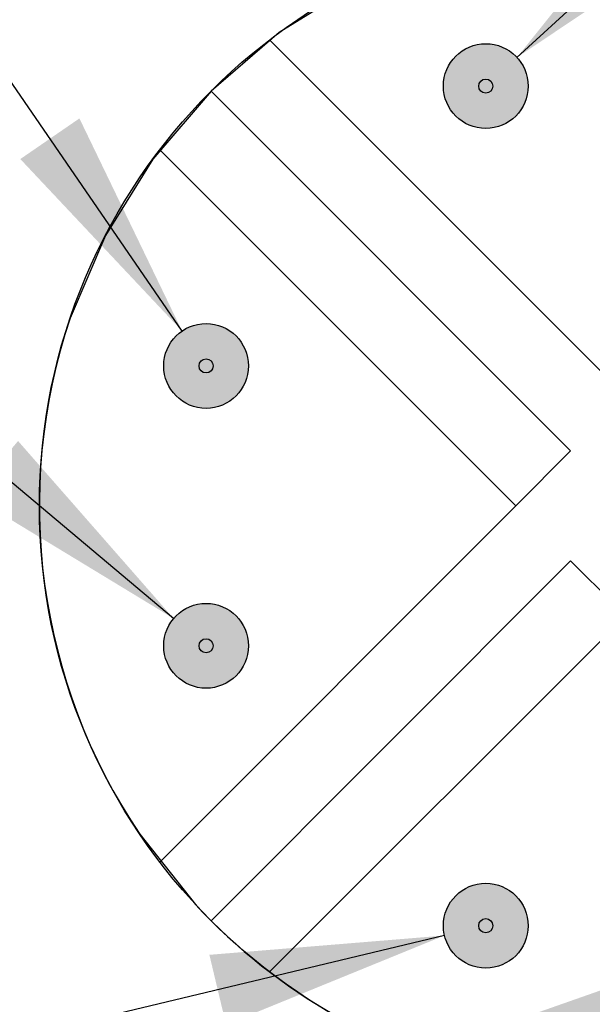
# Model space of a CAD drawing. Header units: millimetres. Extents: x 6 to 275, y 6 to 210.
# Tile 7 of 17: x 205 to 213, y 37 to 51. Entities that reach past the tile are written whole.
import ezdxf

# ---------------------------------------------------------------- set-up
doc = ezdxf.new("R2010")
doc.units = ezdxf.units.MM
doc.linetypes.add('SLD-Solid', pattern=[0])
doc.layers.add('DIMENSIONS', color=140, linetype='SLD-Solid', lineweight=25)
doc.layers.add('HATCH', color=6, linetype='SLD-Solid')
doc.layers.add('SLD-DEFPOINTS', color=7, linetype='Continuous')
doc.styles.add('SLDTEXTSTYLE0', font='TXT', dxfattribs={"width": 0.7})
doc.dimstyles.new('SLDDIMSTYLE5', dxfattribs={"dimtxt": 2.158008, "dimasz": 3.302, "dimexe": 0, "dimexo": 0.0625, "dimgap": 0.539502, "dimtad": 0, "dimtih": 1, "dimtoh": 1, "dimdec": 1, "dimlfac": 0.5, "dimrnd": 1e-09, "dimzin": 12, "dimdsep": 46, "dimtxsty": 'SLDTEXTSTYLE0', "dimsah": 1, "dimcen": 0, "dimadec": 0, "dimazin": 3, "dimtfac": 1, "dimtdec": 1, "dimtofl": 0, "dimtmove": 0, "dimatfit": 3, "dimfxl": 0, "dimfrac": 2, "dimtolj": 1, "dimtzin": 12, "dimarcsym": 0})

# ---------------------------------------------------------------- blocks, each defined once
blk = doc.blocks.new('_D_9')
at = {"layer": 'DIMENSIONS'}
for p, q in [((211.899, 50.632), (223.455, 61.233)), ((223.455, 61.233), (229.805, 61.233))]:
    blk.add_line(p, q, dxfattribs=at)
blk.add_solid([(211.899, 50.632), (214.676, 52.49), (213.989, 53.238)], dxfattribs=at)
at = {"layer": 'DIMENSIONS', "insert": (229.805, 62.246), "char_height": 2.117, "attachment_point": 1, "style": 'SLDTEXTSTYLE0'}
blk.add_mtext('4', dxfattribs=at)
blk = doc.blocks.new('_D_10')
at = {"layer": 'DIMENSIONS'}
for p, q in [((201.322, 55.244), (194.972, 55.244)), ((207.157, 46.761), (201.322, 55.244))]:
    blk.add_line(p, q, dxfattribs=at)
blk.add_solid([(207.157, 46.761), (205.704, 49.769), (204.867, 49.194)], dxfattribs=at)
at = {"layer": 'DIMENSIONS', "insert": (193.177, 56.258), "char_height": 2.117, "attachment_point": 1, "style": 'SLDTEXTSTYLE0'}
blk.add_mtext('5', dxfattribs=at)
blk = doc.blocks.new('_D_11')
at = {"layer": 'DIMENSIONS'}
for p, q in [((201.322, 47.49), (194.972, 47.49)), ((207.038, 42.693), (201.322, 47.49))]:
    blk.add_line(p, q, dxfattribs=at)
blk.add_solid([(207.038, 42.693), (204.835, 45.205), (204.182, 44.426)], dxfattribs=at)
at = {"layer": 'DIMENSIONS', "insert": (193.177, 48.504), "char_height": 2.117, "attachment_point": 1, "style": 'SLDTEXTSTYLE0'}
blk.add_mtext('6', dxfattribs=at)
blk = doc.blocks.new('_D_12')
at = {"layer": 'DIMENSIONS'}
for p, q in [((210.873, 38.208), (202.342, 36.17)), ((202.342, 36.17), (195.992, 36.17))]:
    blk.add_line(p, q, dxfattribs=at)
blk.add_solid([(210.873, 38.208), (207.544, 37.935), (207.78, 36.947)], dxfattribs=at)
at = {"layer": 'DIMENSIONS', "insert": (194.197, 37.184), "char_height": 2.117, "attachment_point": 1, "style": 'SLDTEXTSTYLE0'}
blk.add_mtext('7', dxfattribs=at)
blk = doc.blocks.new('_D_13')
at = {"layer": 'DIMENSIONS'}
for p, q in [((214.887, 38.065), (202.342, 31.371)), ((202.342, 31.371), (195.992, 31.371))]:
    blk.add_line(p, q, dxfattribs=at)
blk.add_solid([(214.887, 38.065), (211.735, 36.958), (212.213, 36.062)], dxfattribs=at)
at = {"layer": 'DIMENSIONS', "insert": (194.197, 32.385), "char_height": 2.117, "attachment_point": 1, "style": 'SLDTEXTSTYLE0'}
blk.add_mtext('8', dxfattribs=at)

msp = doc.modelspace()

# ---------------------------------------------------------------- hatches: boundary and pattern name
at = {"layer": 'HATCH'}
h = msp.add_hatch(color=256, dxfattribs=at)
h.paths.add_polyline_path([(211.557, 50.226), (211.557, 50.232), (211.556, 50.237), (211.556, 50.242), (211.555, 50.248), (211.553, 50.253), (211.552, 50.258), (211.55, 50.263), (211.548, 50.268), (211.546, 50.273), (211.543, 50.277), (211.54, 50.282), (211.537, 50.286), (211.534, 50.29), (211.53, 50.294), (211.527, 50.298), (211.523, 50.302), (211.519, 50.305), (211.514, 50.308), (211.51, 50.311), (211.505, 50.314), (211.501, 50.316), (211.496, 50.319), (211.491, 50.32), (211.486, 50.322), (211.481, 50.324), (211.476, 50.325), (211.47, 50.326), (211.465, 50.326), (211.46, 50.326), (211.454, 50.326), (211.449, 50.326), (211.444, 50.326), (211.438, 50.325), (211.433, 50.324), (211.428, 50.322), (211.423, 50.32), (211.418, 50.319), (211.413, 50.316), (211.409, 50.314), (211.404, 50.311), (211.399, 50.308), (211.395, 50.305), (211.391, 50.302), (211.387, 50.298), (211.383, 50.294), (211.38, 50.29), (211.377, 50.286), (211.374, 50.282), (211.371, 50.277), (211.368, 50.273), (211.366, 50.268), (211.364, 50.263), (211.362, 50.258), (211.36, 50.253), (211.359, 50.248), (211.358, 50.242), (211.358, 50.237), (211.357, 50.232), (211.357, 50.226), (211.357, 50.221), (211.358, 50.216), (211.358, 50.21), (211.359, 50.205), (211.36, 50.2), (211.362, 50.195), (211.364, 50.19), (211.366, 50.185), (211.368, 50.18), (211.371, 50.176), (211.374, 50.171), (211.377, 50.167), (211.38, 50.163), (211.383, 50.159), (211.387, 50.155), (211.391, 50.151), (211.395, 50.148), (211.399, 50.145), (211.404, 50.142), (211.409, 50.139), (211.413, 50.136), (211.418, 50.134), (211.423, 50.132), (211.428, 50.131), (211.433, 50.129), (211.438, 50.128), (211.444, 50.127), (211.449, 50.127), (211.454, 50.126), (211.46, 50.126), (211.465, 50.127), (211.47, 50.127), (211.476, 50.128), (211.481, 50.129), (211.486, 50.131), (211.491, 50.132), (211.496, 50.134), (211.501, 50.136), (211.505, 50.139), (211.51, 50.142), (211.514, 50.145), (211.519, 50.148), (211.523, 50.151), (211.527, 50.155), (211.53, 50.159), (211.534, 50.163), (211.537, 50.167), (211.54, 50.171), (211.543, 50.176), (211.546, 50.18), (211.548, 50.185), (211.55, 50.19), (211.552, 50.195), (211.553, 50.2), (211.555, 50.205), (211.556, 50.21), (211.556, 50.216), (211.557, 50.221)], flags=0)
h.paths.add_polyline_path([(212.054, 50.163), (212.056, 50.194), (212.057, 50.226), (212.056, 50.258), (212.054, 50.29), (212.049, 50.322), (212.043, 50.353), (212.036, 50.384), (212.027, 50.415), (212.016, 50.445), (212.003, 50.474), (211.989, 50.503), (211.974, 50.531), (211.957, 50.558), (211.939, 50.584), (211.919, 50.609), (211.898, 50.633), (211.876, 50.656), (211.852, 50.678), (211.827, 50.698), (211.802, 50.717), (211.775, 50.735), (211.748, 50.751), (211.719, 50.766), (211.69, 50.779), (211.661, 50.791), (211.63, 50.801), (211.599, 50.809), (211.568, 50.816), (211.537, 50.821), (211.505, 50.824), (211.473, 50.826), (211.441, 50.826), (211.409, 50.824), (211.377, 50.821), (211.346, 50.816), (211.315, 50.809), (211.284, 50.801), (211.253, 50.791), (211.224, 50.779), (211.195, 50.766), (211.166, 50.751), (211.139, 50.735), (211.112, 50.717), (211.086, 50.698), (211.062, 50.678), (211.038, 50.656), (211.016, 50.633), (210.995, 50.609), (210.975, 50.584), (210.957, 50.558), (210.94, 50.531), (210.925, 50.503), (210.911, 50.474), (210.898, 50.445), (210.887, 50.415), (210.878, 50.384), (210.871, 50.353), (210.865, 50.322), (210.86, 50.29), (210.858, 50.258), (210.857, 50.226), (210.858, 50.194), (210.86, 50.163), (210.865, 50.131), (210.871, 50.1), (210.878, 50.069), (210.887, 50.038), (210.898, 50.008), (210.911, 49.978), (210.925, 49.95), (210.94, 49.922), (210.957, 49.895), (210.975, 49.869), (210.995, 49.843), (211.016, 49.819), (211.038, 49.797), (211.062, 49.775), (211.086, 49.754), (211.112, 49.735), (211.139, 49.718), (211.166, 49.702), (211.195, 49.687), (211.224, 49.674), (211.253, 49.662), (211.284, 49.652), (211.315, 49.644), (211.346, 49.637), (211.377, 49.632), (211.409, 49.628), (211.441, 49.627), (211.473, 49.627), (211.505, 49.628), (211.537, 49.632), (211.568, 49.637), (211.599, 49.644), (211.63, 49.652), (211.661, 49.662), (211.69, 49.674), (211.719, 49.687), (211.748, 49.702), (211.775, 49.718), (211.802, 49.735), (211.827, 49.754), (211.852, 49.775), (211.876, 49.797), (211.898, 49.819), (211.919, 49.843), (211.939, 49.869), (211.957, 49.895), (211.974, 49.922), (211.989, 49.95), (212.003, 49.978), (212.016, 50.008), (212.027, 50.038), (212.036, 50.069), (212.043, 50.1), (212.049, 50.131)], flags=0)
for points in [[(211.556, 50.216), (211.557, 50.221), (211.557, 50.226), (211.557, 50.232), (211.556, 50.237), (211.556, 50.242), (211.555, 50.248), (211.553, 50.253), (211.552, 50.258), (211.55, 50.263), (211.548, 50.268), (211.546, 50.273), (211.543, 50.277), (211.54, 50.282), (211.537, 50.286), (211.534, 50.29), (211.53, 50.294), (211.527, 50.298), (211.523, 50.302), (211.519, 50.305), (211.514, 50.308), (211.51, 50.311), (211.505, 50.314), (211.501, 50.316), (211.496, 50.319), (211.491, 50.32), (211.486, 50.322), (211.481, 50.324), (211.476, 50.325), (211.47, 50.326), (211.465, 50.326), (211.46, 50.326), (211.454, 50.326), (211.449, 50.326), (211.444, 50.326), (211.438, 50.325), (211.433, 50.324), (211.428, 50.322), (211.423, 50.32), (211.418, 50.319), (211.413, 50.316), (211.409, 50.314), (211.404, 50.311), (211.399, 50.308), (211.395, 50.305), (211.391, 50.302), (211.387, 50.298), (211.383, 50.294), (211.38, 50.29), (211.377, 50.286), (211.374, 50.282), (211.371, 50.277), (211.368, 50.273), (211.366, 50.268), (211.364, 50.263), (211.362, 50.258), (211.36, 50.253), (211.359, 50.248), (211.358, 50.242), (211.358, 50.237), (211.357, 50.232), (211.357, 50.226), (211.357, 50.221), (211.358, 50.216), (211.358, 50.21), (211.359, 50.205), (211.36, 50.2), (211.362, 50.195), (211.364, 50.19), (211.366, 50.185), (211.368, 50.18), (211.371, 50.176), (211.374, 50.171), (211.377, 50.167), (211.38, 50.163), (211.383, 50.159), (211.387, 50.155), (211.391, 50.151), (211.395, 50.148), (211.399, 50.145), (211.404, 50.142), (211.409, 50.139), (211.413, 50.136), (211.418, 50.134), (211.423, 50.132), (211.428, 50.131), (211.433, 50.129), (211.438, 50.128), (211.444, 50.127), (211.449, 50.127), (211.454, 50.126), (211.46, 50.126), (211.465, 50.127), (211.47, 50.127), (211.476, 50.128), (211.481, 50.129), (211.486, 50.131), (211.491, 50.132), (211.496, 50.134), (211.501, 50.136), (211.505, 50.139), (211.51, 50.142), (211.514, 50.145), (211.519, 50.148), (211.523, 50.151), (211.527, 50.155), (211.53, 50.159), (211.534, 50.163), (211.537, 50.167), (211.54, 50.171), (211.543, 50.176), (211.546, 50.18), (211.548, 50.185), (211.55, 50.19), (211.552, 50.195), (211.553, 50.2), (211.555, 50.205), (211.556, 50.21)], [(207.597, 46.256), (207.597, 46.261), (207.597, 46.267), (207.597, 46.272), (207.597, 46.277), (207.596, 46.283), (207.595, 46.288), (207.594, 46.293), (207.592, 46.298), (207.59, 46.303), (207.588, 46.308), (207.586, 46.313), (207.583, 46.317), (207.581, 46.322), (207.577, 46.326), (207.574, 46.33), (207.571, 46.334), (207.567, 46.338), (207.563, 46.342), (207.559, 46.345), (207.555, 46.348), (207.55, 46.351), (207.546, 46.354), (207.541, 46.357), (207.536, 46.359), (207.531, 46.361), (207.526, 46.362), (207.521, 46.364), (207.516, 46.365), (207.51, 46.366), (207.505, 46.366), (207.5, 46.367), (207.495, 46.367), (207.489, 46.366), (207.484, 46.366), (207.479, 46.365), (207.473, 46.364), (207.468, 46.362), (207.463, 46.361), (207.458, 46.359), (207.453, 46.357), (207.449, 46.354), (207.444, 46.351), (207.44, 46.348), (207.435, 46.345), (207.431, 46.342), (207.427, 46.338), (207.424, 46.334), (207.42, 46.33), (207.417, 46.326), (207.414, 46.322), (207.411, 46.317), (207.408, 46.313), (207.406, 46.308), (207.404, 46.303), (207.402, 46.298), (207.401, 46.293), (207.399, 46.288), (207.398, 46.283), (207.398, 46.277), (207.397, 46.272), (207.397, 46.267), (207.397, 46.261), (207.398, 46.256), (207.398, 46.251), (207.399, 46.245), (207.401, 46.24), (207.402, 46.235), (207.404, 46.23), (207.406, 46.225), (207.408, 46.22), (207.411, 46.216), (207.414, 46.211), (207.417, 46.207), (207.42, 46.203), (207.424, 46.199), (207.427, 46.195), (207.431, 46.191), (207.435, 46.188), (207.44, 46.185), (207.444, 46.182), (207.449, 46.179), (207.453, 46.177), (207.458, 46.174), (207.463, 46.173), (207.468, 46.171), (207.473, 46.169), (207.479, 46.168), (207.484, 46.167), (207.489, 46.167), (207.495, 46.167), (207.5, 46.167), (207.505, 46.167), (207.51, 46.167), (207.516, 46.168), (207.521, 46.169), (207.526, 46.171), (207.531, 46.173), (207.536, 46.174), (207.541, 46.177), (207.546, 46.179), (207.55, 46.182), (207.555, 46.185), (207.559, 46.188), (207.563, 46.191), (207.567, 46.195), (207.571, 46.199), (207.574, 46.203), (207.577, 46.207), (207.581, 46.211), (207.583, 46.216), (207.586, 46.22), (207.588, 46.225), (207.59, 46.23), (207.592, 46.235), (207.594, 46.24), (207.595, 46.245), (207.596, 46.251)], [(207.597, 42.296), (207.597, 42.301), (207.597, 42.307), (207.597, 42.312), (207.597, 42.317), (207.596, 42.323), (207.595, 42.328), (207.594, 42.333), (207.592, 42.338), (207.59, 42.343), (207.588, 42.348), (207.586, 42.353), (207.583, 42.358), (207.581, 42.362), (207.577, 42.366), (207.574, 42.371), (207.571, 42.375), (207.567, 42.378), (207.563, 42.382), (207.559, 42.385), (207.555, 42.389), (207.55, 42.392), (207.546, 42.394), (207.541, 42.397), (207.536, 42.399), (207.531, 42.401), (207.526, 42.403), (207.521, 42.404), (207.516, 42.405), (207.51, 42.406), (207.505, 42.406), (207.5, 42.407), (207.495, 42.407), (207.489, 42.406), (207.484, 42.406), (207.479, 42.405), (207.473, 42.404), (207.468, 42.403), (207.463, 42.401), (207.458, 42.399), (207.453, 42.397), (207.449, 42.394), (207.444, 42.392), (207.44, 42.389), (207.435, 42.385), (207.431, 42.382), (207.427, 42.378), (207.424, 42.375), (207.42, 42.371), (207.417, 42.366), (207.414, 42.362), (207.411, 42.358), (207.408, 42.353), (207.406, 42.348), (207.404, 42.343), (207.402, 42.338), (207.401, 42.333), (207.399, 42.328), (207.398, 42.323), (207.398, 42.317), (207.397, 42.312), (207.397, 42.307), (207.397, 42.301), (207.398, 42.296), (207.398, 42.291), (207.399, 42.286), (207.401, 42.28), (207.402, 42.275), (207.404, 42.27), (207.406, 42.265), (207.408, 42.261), (207.411, 42.256), (207.414, 42.252), (207.417, 42.247), (207.42, 42.243), (207.424, 42.239), (207.427, 42.235), (207.431, 42.232), (207.435, 42.228), (207.44, 42.225), (207.444, 42.222), (207.449, 42.219), (207.453, 42.217), (207.458, 42.215), (207.463, 42.213), (207.468, 42.211), (207.473, 42.21), (207.479, 42.209), (207.484, 42.208), (207.489, 42.207), (207.495, 42.207), (207.5, 42.207), (207.505, 42.207), (207.51, 42.208), (207.516, 42.209), (207.521, 42.21), (207.526, 42.211), (207.531, 42.213), (207.536, 42.215), (207.541, 42.217), (207.546, 42.219), (207.55, 42.222), (207.555, 42.225), (207.559, 42.228), (207.563, 42.232), (207.567, 42.235), (207.571, 42.239), (207.574, 42.243), (207.577, 42.247), (207.581, 42.252), (207.583, 42.256), (207.586, 42.261), (207.588, 42.265), (207.59, 42.27), (207.592, 42.275), (207.594, 42.28), (207.595, 42.286), (207.596, 42.291)], [(211.556, 38.336), (211.557, 38.342), (211.557, 38.347), (211.557, 38.352), (211.556, 38.358), (211.556, 38.363), (211.555, 38.368), (211.553, 38.373), (211.552, 38.378), (211.55, 38.383), (211.548, 38.388), (211.546, 38.393), (211.543, 38.398), (211.54, 38.402), (211.537, 38.407), (211.534, 38.411), (211.53, 38.415), (211.527, 38.419), (211.523, 38.422), (211.519, 38.426), (211.514, 38.429), (211.51, 38.432), (211.505, 38.434), (211.501, 38.437), (211.496, 38.439), (211.491, 38.441), (211.486, 38.443), (211.481, 38.444), (211.476, 38.445), (211.47, 38.446), (211.465, 38.447), (211.46, 38.447), (211.454, 38.447), (211.449, 38.447), (211.444, 38.446), (211.438, 38.445), (211.433, 38.444), (211.428, 38.443), (211.423, 38.441), (211.418, 38.439), (211.413, 38.437), (211.409, 38.434), (211.404, 38.432), (211.399, 38.429), (211.395, 38.426), (211.391, 38.422), (211.387, 38.419), (211.383, 38.415), (211.38, 38.411), (211.377, 38.407), (211.374, 38.402), (211.371, 38.398), (211.368, 38.393), (211.366, 38.388), (211.364, 38.383), (211.362, 38.378), (211.36, 38.373), (211.359, 38.368), (211.358, 38.363), (211.358, 38.358), (211.357, 38.352), (211.357, 38.347), (211.357, 38.342), (211.358, 38.336), (211.358, 38.331), (211.359, 38.326), (211.36, 38.321), (211.362, 38.316), (211.364, 38.311), (211.366, 38.306), (211.368, 38.301), (211.371, 38.296), (211.374, 38.292), (211.377, 38.287), (211.38, 38.283), (211.383, 38.279), (211.387, 38.275), (211.391, 38.272), (211.395, 38.268), (211.399, 38.265), (211.404, 38.262), (211.409, 38.26), (211.413, 38.257), (211.418, 38.255), (211.423, 38.253), (211.428, 38.251), (211.433, 38.25), (211.438, 38.249), (211.444, 38.248), (211.449, 38.247), (211.454, 38.247), (211.46, 38.247), (211.465, 38.247), (211.47, 38.248), (211.476, 38.249), (211.481, 38.25), (211.486, 38.251), (211.491, 38.253), (211.496, 38.255), (211.501, 38.257), (211.505, 38.26), (211.51, 38.262), (211.514, 38.265), (211.519, 38.268), (211.523, 38.272), (211.527, 38.275), (211.53, 38.279), (211.534, 38.283), (211.537, 38.287), (211.54, 38.292), (211.543, 38.296), (211.546, 38.301), (211.548, 38.306), (211.55, 38.311), (211.552, 38.316), (211.553, 38.321), (211.555, 38.326), (211.556, 38.331)]]:
    msp.add_hatch(color=256, dxfattribs=at).paths.add_polyline_path(points, flags=0)
h = msp.add_hatch(color=256, dxfattribs=at)
h.paths.add_polyline_path([(207.597, 46.267), (207.597, 46.272), (207.597, 46.277), (207.596, 46.283), (207.595, 46.288), (207.594, 46.293), (207.592, 46.298), (207.59, 46.303), (207.588, 46.308), (207.586, 46.313), (207.583, 46.317), (207.581, 46.322), (207.577, 46.326), (207.574, 46.33), (207.571, 46.334), (207.567, 46.338), (207.563, 46.342), (207.559, 46.345), (207.555, 46.348), (207.55, 46.351), (207.546, 46.354), (207.541, 46.357), (207.536, 46.359), (207.531, 46.361), (207.526, 46.362), (207.521, 46.364), (207.516, 46.365), (207.51, 46.366), (207.505, 46.366), (207.5, 46.367), (207.495, 46.367), (207.489, 46.366), (207.484, 46.366), (207.479, 46.365), (207.473, 46.364), (207.468, 46.362), (207.463, 46.361), (207.458, 46.359), (207.453, 46.357), (207.449, 46.354), (207.444, 46.351), (207.44, 46.348), (207.435, 46.345), (207.431, 46.342), (207.427, 46.338), (207.424, 46.334), (207.42, 46.33), (207.417, 46.326), (207.414, 46.322), (207.411, 46.317), (207.408, 46.313), (207.406, 46.308), (207.404, 46.303), (207.402, 46.298), (207.401, 46.293), (207.399, 46.288), (207.398, 46.283), (207.398, 46.277), (207.397, 46.272), (207.397, 46.267), (207.397, 46.261), (207.398, 46.256), (207.398, 46.251), (207.399, 46.245), (207.401, 46.24), (207.402, 46.235), (207.404, 46.23), (207.406, 46.225), (207.408, 46.22), (207.411, 46.216), (207.414, 46.211), (207.417, 46.207), (207.42, 46.203), (207.424, 46.199), (207.427, 46.195), (207.431, 46.191), (207.435, 46.188), (207.44, 46.185), (207.444, 46.182), (207.449, 46.179), (207.453, 46.177), (207.458, 46.174), (207.463, 46.173), (207.468, 46.171), (207.473, 46.169), (207.479, 46.168), (207.484, 46.167), (207.489, 46.167), (207.495, 46.167), (207.5, 46.167), (207.505, 46.167), (207.51, 46.167), (207.516, 46.168), (207.521, 46.169), (207.526, 46.171), (207.531, 46.173), (207.536, 46.174), (207.541, 46.177), (207.546, 46.179), (207.55, 46.182), (207.555, 46.185), (207.559, 46.188), (207.563, 46.191), (207.567, 46.195), (207.571, 46.199), (207.574, 46.203), (207.577, 46.207), (207.581, 46.211), (207.583, 46.216), (207.586, 46.22), (207.588, 46.225), (207.59, 46.23), (207.592, 46.235), (207.594, 46.24), (207.595, 46.245), (207.596, 46.251), (207.597, 46.256), (207.597, 46.261)], flags=0)
h.paths.add_polyline_path([(208.094, 46.203), (208.096, 46.235), (208.097, 46.267), (208.096, 46.299), (208.094, 46.33), (208.09, 46.362), (208.084, 46.393), (208.076, 46.424), (208.067, 46.455), (208.056, 46.485), (208.044, 46.515), (208.03, 46.543), (208.014, 46.571), (207.997, 46.598), (207.979, 46.624), (207.959, 46.65), (207.938, 46.674), (207.916, 46.696), (207.892, 46.718), (207.868, 46.739), (207.842, 46.758), (207.815, 46.775), (207.788, 46.791), (207.76, 46.806), (207.73, 46.819), (207.701, 46.831), (207.67, 46.841), (207.64, 46.849), (207.608, 46.856), (207.577, 46.861), (207.545, 46.865), (207.513, 46.866), (207.481, 46.866), (207.449, 46.865), (207.418, 46.861), (207.386, 46.856), (207.355, 46.849), (207.324, 46.841), (207.294, 46.831), (207.264, 46.819), (207.235, 46.806), (207.206, 46.791), (207.179, 46.775), (207.152, 46.758), (207.127, 46.739), (207.102, 46.718), (207.079, 46.696), (207.056, 46.674), (207.035, 46.65), (207.016, 46.624), (206.997, 46.598), (206.98, 46.571), (206.965, 46.543), (206.951, 46.515), (206.938, 46.485), (206.928, 46.455), (206.918, 46.424), (206.911, 46.393), (206.905, 46.362), (206.901, 46.33), (206.898, 46.299), (206.897, 46.267), (206.898, 46.235), (206.901, 46.203), (206.905, 46.171), (206.911, 46.14), (206.918, 46.109), (206.928, 46.078), (206.938, 46.048), (206.951, 46.019), (206.965, 45.99), (206.98, 45.962), (206.997, 45.935), (207.016, 45.909), (207.035, 45.884), (207.056, 45.86), (207.079, 45.837), (207.102, 45.815), (207.127, 45.795), (207.152, 45.776), (207.179, 45.758), (207.206, 45.742), (207.235, 45.727), (207.264, 45.714), (207.294, 45.702), (207.324, 45.692), (207.355, 45.684), (207.386, 45.677), (207.418, 45.672), (207.449, 45.669), (207.481, 45.667), (207.513, 45.667), (207.545, 45.669), (207.577, 45.672), (207.608, 45.677), (207.64, 45.684), (207.67, 45.692), (207.701, 45.702), (207.73, 45.714), (207.76, 45.727), (207.788, 45.742), (207.815, 45.758), (207.842, 45.776), (207.868, 45.795), (207.892, 45.815), (207.916, 45.837), (207.938, 45.86), (207.959, 45.884), (207.979, 45.909), (207.997, 45.935), (208.014, 45.962), (208.03, 45.99), (208.044, 46.019), (208.056, 46.048), (208.067, 46.078), (208.076, 46.109), (208.084, 46.14), (208.09, 46.171)], flags=0)
h = msp.add_hatch(color=256, dxfattribs=at)
h.paths.add_polyline_path([(207.597, 42.307), (207.597, 42.312), (207.597, 42.317), (207.596, 42.323), (207.595, 42.328), (207.594, 42.333), (207.592, 42.338), (207.59, 42.343), (207.588, 42.348), (207.586, 42.353), (207.583, 42.358), (207.581, 42.362), (207.577, 42.366), (207.574, 42.371), (207.571, 42.375), (207.567, 42.378), (207.563, 42.382), (207.559, 42.385), (207.555, 42.389), (207.55, 42.392), (207.546, 42.394), (207.541, 42.397), (207.536, 42.399), (207.531, 42.401), (207.526, 42.403), (207.521, 42.404), (207.516, 42.405), (207.51, 42.406), (207.505, 42.406), (207.5, 42.407), (207.495, 42.407), (207.489, 42.406), (207.484, 42.406), (207.479, 42.405), (207.473, 42.404), (207.468, 42.403), (207.463, 42.401), (207.458, 42.399), (207.453, 42.397), (207.449, 42.394), (207.444, 42.392), (207.44, 42.389), (207.435, 42.385), (207.431, 42.382), (207.427, 42.378), (207.424, 42.375), (207.42, 42.371), (207.417, 42.366), (207.414, 42.362), (207.411, 42.358), (207.408, 42.353), (207.406, 42.348), (207.404, 42.343), (207.402, 42.338), (207.401, 42.333), (207.399, 42.328), (207.398, 42.323), (207.398, 42.317), (207.397, 42.312), (207.397, 42.307), (207.397, 42.301), (207.398, 42.296), (207.398, 42.291), (207.399, 42.286), (207.401, 42.28), (207.402, 42.275), (207.404, 42.27), (207.406, 42.265), (207.408, 42.261), (207.411, 42.256), (207.414, 42.252), (207.417, 42.247), (207.42, 42.243), (207.424, 42.239), (207.427, 42.235), (207.431, 42.232), (207.435, 42.228), (207.44, 42.225), (207.444, 42.222), (207.449, 42.219), (207.453, 42.217), (207.458, 42.215), (207.463, 42.213), (207.468, 42.211), (207.473, 42.21), (207.479, 42.209), (207.484, 42.208), (207.489, 42.207), (207.495, 42.207), (207.5, 42.207), (207.505, 42.207), (207.51, 42.208), (207.516, 42.209), (207.521, 42.21), (207.526, 42.211), (207.531, 42.213), (207.536, 42.215), (207.541, 42.217), (207.546, 42.219), (207.55, 42.222), (207.555, 42.225), (207.559, 42.228), (207.563, 42.232), (207.567, 42.235), (207.571, 42.239), (207.574, 42.243), (207.577, 42.247), (207.581, 42.252), (207.583, 42.256), (207.586, 42.261), (207.588, 42.265), (207.59, 42.27), (207.592, 42.275), (207.594, 42.28), (207.595, 42.286), (207.596, 42.291), (207.597, 42.296), (207.597, 42.301)], flags=0)
h.paths.add_polyline_path([(208.094, 42.243), (208.096, 42.275), (208.097, 42.307), (208.096, 42.339), (208.094, 42.371), (208.09, 42.402), (208.084, 42.434), (208.076, 42.465), (208.067, 42.495), (208.056, 42.525), (208.044, 42.555), (208.03, 42.583), (208.014, 42.611), (207.997, 42.638), (207.979, 42.665), (207.959, 42.69), (207.938, 42.714), (207.916, 42.737), (207.892, 42.758), (207.868, 42.779), (207.842, 42.798), (207.815, 42.815), (207.788, 42.832), (207.76, 42.846), (207.73, 42.86), (207.701, 42.871), (207.67, 42.881), (207.64, 42.89), (207.608, 42.896), (207.577, 42.901), (207.545, 42.905), (207.513, 42.907), (207.481, 42.907), (207.449, 42.905), (207.418, 42.901), (207.386, 42.896), (207.355, 42.89), (207.324, 42.881), (207.294, 42.871), (207.264, 42.86), (207.235, 42.846), (207.206, 42.832), (207.179, 42.815), (207.152, 42.798), (207.127, 42.779), (207.102, 42.758), (207.079, 42.737), (207.056, 42.714), (207.035, 42.69), (207.016, 42.665), (206.997, 42.638), (206.98, 42.611), (206.965, 42.583), (206.951, 42.555), (206.938, 42.525), (206.928, 42.495), (206.918, 42.465), (206.911, 42.434), (206.905, 42.402), (206.901, 42.371), (206.898, 42.339), (206.897, 42.307), (206.898, 42.275), (206.901, 42.243), (206.905, 42.211), (206.911, 42.18), (206.918, 42.149), (206.928, 42.118), (206.938, 42.088), (206.951, 42.059), (206.965, 42.03), (206.98, 42.002), (206.997, 41.975), (207.016, 41.949), (207.035, 41.924), (207.056, 41.9), (207.079, 41.877), (207.102, 41.855), (207.127, 41.835), (207.152, 41.816), (207.179, 41.798), (207.206, 41.782), (207.235, 41.767), (207.264, 41.754), (207.294, 41.742), (207.324, 41.732), (207.355, 41.724), (207.386, 41.717), (207.418, 41.712), (207.449, 41.709), (207.481, 41.707), (207.513, 41.707), (207.545, 41.709), (207.577, 41.712), (207.608, 41.717), (207.64, 41.724), (207.67, 41.732), (207.701, 41.742), (207.73, 41.754), (207.76, 41.767), (207.788, 41.782), (207.815, 41.798), (207.842, 41.816), (207.868, 41.835), (207.892, 41.855), (207.916, 41.877), (207.938, 41.9), (207.959, 41.924), (207.979, 41.949), (207.997, 41.975), (208.014, 42.002), (208.03, 42.03), (208.044, 42.059), (208.056, 42.088), (208.067, 42.118), (208.076, 42.149), (208.084, 42.18), (208.09, 42.211)], flags=0)
h = msp.add_hatch(color=256, dxfattribs=at)
h.paths.add_polyline_path([(211.557, 38.347), (211.557, 38.352), (211.556, 38.358), (211.556, 38.363), (211.555, 38.368), (211.553, 38.373), (211.552, 38.378), (211.55, 38.383), (211.548, 38.388), (211.546, 38.393), (211.543, 38.398), (211.54, 38.402), (211.537, 38.407), (211.534, 38.411), (211.53, 38.415), (211.527, 38.419), (211.523, 38.422), (211.519, 38.426), (211.514, 38.429), (211.51, 38.432), (211.505, 38.434), (211.501, 38.437), (211.496, 38.439), (211.491, 38.441), (211.486, 38.443), (211.481, 38.444), (211.476, 38.445), (211.47, 38.446), (211.465, 38.447), (211.46, 38.447), (211.454, 38.447), (211.449, 38.447), (211.444, 38.446), (211.438, 38.445), (211.433, 38.444), (211.428, 38.443), (211.423, 38.441), (211.418, 38.439), (211.413, 38.437), (211.409, 38.434), (211.404, 38.432), (211.399, 38.429), (211.395, 38.426), (211.391, 38.422), (211.387, 38.419), (211.383, 38.415), (211.38, 38.411), (211.377, 38.407), (211.374, 38.402), (211.371, 38.398), (211.368, 38.393), (211.366, 38.388), (211.364, 38.383), (211.362, 38.378), (211.36, 38.373), (211.359, 38.368), (211.358, 38.363), (211.358, 38.358), (211.357, 38.352), (211.357, 38.347), (211.357, 38.342), (211.358, 38.336), (211.358, 38.331), (211.359, 38.326), (211.36, 38.321), (211.362, 38.316), (211.364, 38.311), (211.366, 38.306), (211.368, 38.301), (211.371, 38.296), (211.374, 38.292), (211.377, 38.287), (211.38, 38.283), (211.383, 38.279), (211.387, 38.275), (211.391, 38.272), (211.395, 38.268), (211.399, 38.265), (211.404, 38.262), (211.409, 38.26), (211.413, 38.257), (211.418, 38.255), (211.423, 38.253), (211.428, 38.251), (211.433, 38.25), (211.438, 38.249), (211.444, 38.248), (211.449, 38.247), (211.454, 38.247), (211.46, 38.247), (211.465, 38.247), (211.47, 38.248), (211.476, 38.249), (211.481, 38.25), (211.486, 38.251), (211.491, 38.253), (211.496, 38.255), (211.501, 38.257), (211.505, 38.26), (211.51, 38.262), (211.514, 38.265), (211.519, 38.268), (211.523, 38.272), (211.527, 38.275), (211.53, 38.279), (211.534, 38.283), (211.537, 38.287), (211.54, 38.292), (211.543, 38.296), (211.546, 38.301), (211.548, 38.306), (211.55, 38.311), (211.552, 38.316), (211.553, 38.321), (211.555, 38.326), (211.556, 38.331), (211.556, 38.336), (211.557, 38.342)], flags=0)
h.paths.add_polyline_path([(212.054, 38.283), (212.056, 38.315), (212.057, 38.347), (212.056, 38.379), (212.054, 38.411), (212.049, 38.442), (212.043, 38.474), (212.036, 38.505), (212.027, 38.535), (212.016, 38.566), (212.003, 38.595), (211.989, 38.624), (211.974, 38.652), (211.957, 38.679), (211.939, 38.705), (211.919, 38.73), (211.898, 38.754), (211.876, 38.777), (211.852, 38.799), (211.827, 38.819), (211.802, 38.838), (211.775, 38.856), (211.748, 38.872), (211.719, 38.887), (211.69, 38.9), (211.661, 38.911), (211.63, 38.921), (211.599, 38.93), (211.568, 38.937), (211.537, 38.942), (211.505, 38.945), (211.473, 38.947), (211.441, 38.947), (211.409, 38.945), (211.377, 38.942), (211.346, 38.937), (211.315, 38.93), (211.284, 38.921), (211.253, 38.911), (211.224, 38.9), (211.195, 38.887), (211.166, 38.872), (211.139, 38.856), (211.112, 38.838), (211.086, 38.819), (211.062, 38.799), (211.038, 38.777), (211.016, 38.754), (210.995, 38.73), (210.975, 38.705), (210.957, 38.679), (210.94, 38.652), (210.925, 38.624), (210.911, 38.595), (210.898, 38.566), (210.887, 38.535), (210.878, 38.505), (210.871, 38.474), (210.865, 38.442), (210.86, 38.411), (210.858, 38.379), (210.857, 38.347), (210.858, 38.315), (210.86, 38.283), (210.865, 38.252), (210.871, 38.22), (210.878, 38.189), (210.887, 38.159), (210.898, 38.129), (210.911, 38.099), (210.925, 38.07), (210.94, 38.042), (210.957, 38.015), (210.975, 37.989), (210.995, 37.964), (211.016, 37.94), (211.038, 37.917), (211.062, 37.895), (211.086, 37.875), (211.112, 37.856), (211.139, 37.838), (211.166, 37.822), (211.195, 37.807), (211.224, 37.794), (211.253, 37.783), (211.284, 37.773), (211.315, 37.764), (211.346, 37.757), (211.377, 37.752), (211.409, 37.749), (211.441, 37.747), (211.473, 37.747), (211.505, 37.749), (211.537, 37.752), (211.568, 37.757), (211.599, 37.764), (211.63, 37.773), (211.661, 37.783), (211.69, 37.794), (211.719, 37.807), (211.748, 37.822), (211.775, 37.838), (211.802, 37.856), (211.827, 37.875), (211.852, 37.895), (211.876, 37.917), (211.898, 37.94), (211.919, 37.964), (211.939, 37.989), (211.957, 38.015), (211.974, 38.042), (211.989, 38.07), (212.003, 38.099), (212.016, 38.129), (212.027, 38.159), (212.036, 38.189), (212.043, 38.22), (212.049, 38.252)], flags=0)

# ---------------------------------------------------------------- linework, layer by layer
for p, q in [((208.397, 50.882), (213.437, 45.842)), ((207.568, 50.156), (206.741, 49.191)), ((212.659, 45.065), (207.568, 50.156)), ((206.842, 49.326), (211.881, 44.287)), ((206.741, 49.191), (206.071, 48.111)), ((206.071, 48.111), (205.573, 46.942)), ((211.881, 44.287), (212.659, 45.065)), ((206.842, 39.247), (211.881, 44.287)), ((212.659, 43.509), (207.568, 38.418)), ((213.437, 42.731), (212.659, 43.509)), ((208.397, 37.692), (213.437, 42.731)), ((206.558, 39.642), (207.347, 38.647))]:
    msp.add_line(p, q)
at = {"flags": 128}
msp.add_lwpolyline([(209.612, 51.653), (208.533, 50.983), (207.568, 50.156)], dxfattribs=at)
for centre, radius in [((211.457, 50.226), 0.6), ((211.457, 50.226), 0.1), ((207.497, 46.267), 0.6), ((207.497, 46.267), 0.1), ((207.497, 42.307), 0.6), ((207.497, 42.307), 0.1), ((211.457, 38.347), 0.6), ((211.457, 38.347), 0.1)]:
    msp.add_circle(centre, radius)
for start, end in [(161.3417, 214.0242), (222.8049, 257.9267)]:
    msp.add_arc((213.437, 44.287), 8.3, start, end)
at = {"layer": 'SLD-DEFPOINTS'}
msp.add_circle((213.437, 44.287), 8.3, dxfattribs=at)

# ---------------------------------------------------------------- dimensions: what is measured, and where the dimension line sits
at = {"layer": 'DIMENSIONS'}
for p1, p2, text, picture, middle in [((211.015, 49.821), (211.899, 50.632), '4', '_D_9', (230.703, 61.233)), ((207.837, 45.772), (207.157, 46.761), '5', '_D_10', (194.075, 55.244)), ((207.957, 41.921), (207.038, 42.693), '6', '_D_11', (194.075, 47.49)), ((215.946, 38.629), (214.887, 38.065), '8', '_D_13', (195.095, 31.371)), ((212.041, 38.486), (210.873, 38.208), '7', '_D_12', (195.095, 36.17))]:
    dim = msp.add_diameter_dim_2p(p1=p1, p2=p2, text=text, dimstyle='SLDDIMSTYLE5', override={"dimpost": '<>'}, dxfattribs=at)
    dim.commit()
    dim.dimension.update_dxf_attribs({"geometry": picture, "text_midpoint": middle, "dimtype": 163})

doc.saveas('drawing.dxf')
